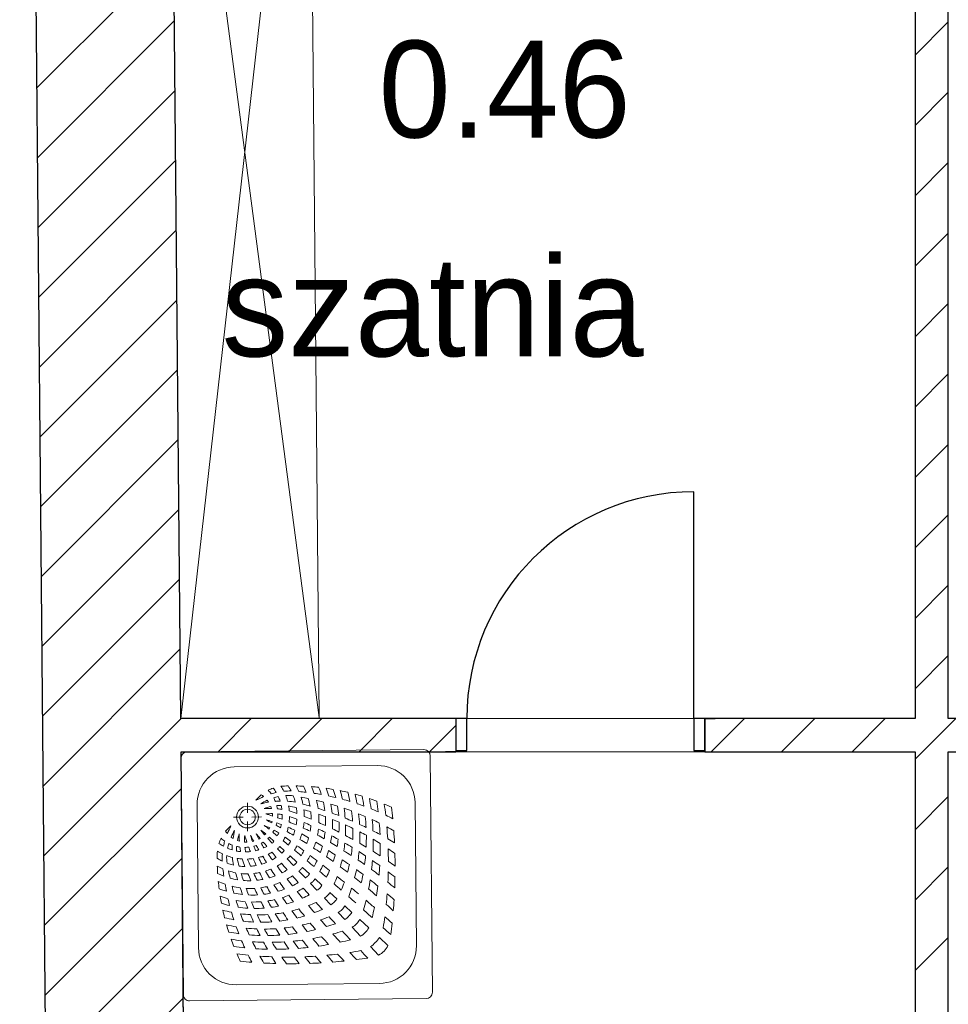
# Model space of a CAD drawing. Header units: millimetres. Extents: x -40063 to 512011, y 350190 to 687060.
# Tile 143 of 256: x 138880 to 142235, y 607765 to 611324. Entities that reach past the tile are written whole.
import ezdxf

# ---------------------------------------------------------------- set-up
doc = ezdxf.new("R2010")
doc.units = ezdxf.units.MM
for name, color, linetype in [('Elementy Modelu - Strefy', 8, 'Continuous'), ('J_opis pomieszczeń', 8, 'Continuous'), ('Konstrukcja - Ściany zew', 8, 'Continuous'), ('Wnętrze - Umeblowanie', 8, 'Continuous'), ('X_ref', 8, 'Continuous')]:
    doc.layers.add(name, color=color, linetype=linetype)
doc.styles.add('GENERATED_STYLE_2', font='txt')

# ---------------------------------------------------------------- blocks, each defined once
blk = doc.blocks.new('fdgdfg')
at = {"layer": 'Elementy Modelu - Strefy', "linetype": 'Continuous', "lineweight": 0}
for p, q in [((-204220.9, 452409.9), (-204258.7, 456499.9)), ((-201567.2, 456499.9), (-201567.2, 452409.9)), ((-201567.2, 452409.9), (-204220.9, 452409.9)), ((-201567.2, 452289.9), (-204219.8, 452289.9)), ((-204219.8, 452289.9), (-204195.7, 449689.9)), ((-201567.2, 449689.9), (-201567.2, 452289.9))]:
    blk.add_line(p, q, dxfattribs=at)
at = {"layer": 'Konstrukcja - Ściany zew', "linetype": 'Continuous'}
for p, q in [((-204802.9, 461276.6), (-204672.7, 447199.9)), ((-204220.9, 452409.9), (-204258.7, 456499.9)), ((-201567.2, 456499.9), (-201567.2, 452409.9)), ((-201447.2, 452409.9), (-201447.2, 456499.9)), ((-204742, 454688.5), (-204246.5, 455184)), ((-204739.6, 454436.3), (-204244.2, 454931.8)), ((-201567.2, 454808.6), (-201447.2, 454928.6)), ((-204737.3, 454184.1), (-204241.9, 454679.5)), ((-201567.2, 454554), (-201447.2, 454674)), ((-204735, 453931.9), (-204239.5, 454427.3)), ((-201567.2, 454299.5), (-201447.2, 454419.5)), ((-204732.6, 453679.6), (-204237.2, 454175.1)), ((-201567.2, 454044.9), (-201447.2, 454164.9)), ((-204730.3, 453427.4), (-204234.9, 453922.9)), ((-201567.2, 453790.3), (-201447.2, 453910.3)), ((-204728, 453175.2), (-204232.5, 453670.6)), ((-201567.2, 453535.8), (-201447.2, 453655.8)), ((-204725.6, 452923), (-204230.2, 453418.4)), ((-201567.2, 453281.2), (-201447.2, 453401.2)), ((-202367.2, 452409.9), (-202367.2, 453229.9)), ((-204723.3, 452670.7), (-204227.9, 453166.2)), ((-201567.2, 453026.7), (-201447.2, 453146.7)), ((-204721, 452418.5), (-204225.5, 452914)), ((-201567.2, 452772.1), (-201447.2, 452892.1)), ((-204718.6, 452166.3), (-204223.2, 452661.7)), ((-201567.2, 452517.6), (-201447.2, 452637.6)), ((-204716.3, 451914.1), (-204220.9, 452409.5)), ((-204220.9, 452409.5), (-204220.5, 452409.9)), ((-203227.2, 452409.9), (-204220.9, 452409.9)), ((-204085.9, 452289.9), (-203965.9, 452409.9)), ((-203831.4, 452289.9), (-203711.4, 452409.9)), ((-203576.8, 452289.9), (-203456.8, 452409.9)), ((-203322.3, 452289.9), (-203227.2, 452384.9)), ((-203227.2, 452409.9), (-203264.2, 452409.9)), ((-203227.2, 452409.9), (-203264.2, 452409.9)), ((-203227.2, 452409.9), (-203227.2, 452294.9)), ((-203187.2, 452409.9), (-203227.2, 452409.9)), ((-203227.2, 452409.9), (-203227.2, 452294.9)), ((-203227.2, 452409.9), (-203227.2, 452294.9)), ((-203187.2, 452294.9), (-203187.2, 452409.9)), ((-202327.2, 452409.9), (-202367.2, 452409.9)), ((-202367.2, 452409.9), (-202367.2, 452294.9)), ((-202327.2, 452409.9), (-202290.2, 452409.9)), ((-202327.2, 452409.9), (-202327.2, 452294.9)), ((-201567.2, 452409.9), (-202327.2, 452409.9)), ((-202327.2, 452294.9), (-202327.2, 452409.9)), ((-202327.2, 452409.9), (-202327.2, 452294.9)), ((-202327.2, 452409.9), (-202290.2, 452409.9)), ((-202304, 452289.9), (-202184, 452409.9)), ((-202049.5, 452289.9), (-201929.5, 452409.9)), ((-201794.9, 452289.9), (-201674.9, 452409.9)), ((-201540.4, 452289.9), (-201420.4, 452409.9)), ((-200717.2, 452409.9), (-201447.2, 452409.9)), ((-204195.7, 449689.9), (-204219.8, 452289.9)), ((-204219.8, 452289.9), (-203227.2, 452289.9)), ((-203227.2, 452289.9), (-203264.2, 452289.9)), ((-203227.2, 452289.9), (-203264.2, 452289.9)), ((-203227.2, 452294.9), (-203227.2, 452289.9)), ((-203227.2, 452294.9), (-203187.2, 452294.9)), ((-203227.2, 452294.9), (-203227.2, 452289.9)), ((-202367.2, 452294.9), (-202327.2, 452294.9)), ((-202327.2, 452294.9), (-202327.2, 452289.9)), ((-202327.2, 452294.9), (-202327.2, 452289.9)), ((-202327.2, 452289.9), (-202290.2, 452289.9)), ((-202327.2, 452289.9), (-201567.2, 452289.9)), ((-202327.2, 452289.9), (-202290.2, 452289.9)), ((-201567.2, 452263), (-201540.4, 452289.9)), ((-201567.2, 452289.9), (-201567.2, 449689.9)), ((-201447.2, 449689.9), (-201447.2, 452289.9)), ((-201447.2, 452289.9), (-200717.2, 452289.9)), ((-204714, 451661.8), (-204218.5, 452157.3)), ((-201567.2, 452008.4), (-201447.2, 452128.4)), ((-204711.6, 451409.6), (-204216.2, 451905.1)), ((-201567.2, 451753.9), (-201447.2, 451873.9)), ((-204709.3, 451157.4), (-204213.9, 451652.8)), ((-201567.2, 451499.3), (-201447.2, 451619.3)), ((-204707, 450905.2), (-204211.5, 451400.6))]:
    blk.add_line(p, q, dxfattribs=at)
at = {"layer": 'Konstrukcja - Ściany zew', "linetype": 'Continuous', "lineweight": 13}
for p, q in [((-203720.9, 452414.5), (-204258.7, 456499.7)), ((-203758.7, 456504.3), (-204220.9, 452409.9)), ((-203720.9, 452414.5), (-203758.7, 456504.3))]:
    blk.add_line(p, q, dxfattribs=at)
at = {"layer": 'Konstrukcja - Ściany zew', "linetype": 'Continuous'}
blk.add_arc((-202367.2, 452409.9), 820, 90, 180, dxfattribs=at)
at = {"layer": 'Wnętrze - Umeblowanie', "color": 252, "linetype": 'Continuous', "lineweight": 5}
for p, q in [((-203342.2, 452297.9), (-204197.2, 452290)), ((-203311.6, 451420.6), (-203319.5, 452275.6)), ((-204211.6, 451412.3), (-204219.5, 452267.3)), ((-203510.5, 452240.1), (-204027.9, 452235.3)), ((-204156.9, 451581.6), (-204161.7, 452099)), ((-203980.2, 452105.3), (-203979.9, 452069.7)), ((-203369.4, 451588.9), (-203374.2, 452106.3)), ((-203995.3, 452054), (-204030.9, 452053.7)), ((-203979.6, 452038.6), (-203979.2, 452003)), ((-203928.6, 452054.6), (-203964.2, 452054.3)), ((-203913.9, 451994), (-203931.4, 452006.7)), ((-203918.3, 451989.5), (-203931.4, 452006.7)), ((-203890.4, 451960.1), (-203905.9, 451976.4)), ((-203884, 451966.6), (-203900.6, 451981.8)), ((-203855.8, 451923.6), (-203871, 451939.7)), ((-203846.9, 451932.7), (-203863.2, 451947.6)), ((-203813.6, 451879.1), (-203836.2, 451902.9)), ((-203801.6, 451891.3), (-203825.8, 451913.4)), ((-203770.6, 451833.9), (-203794.1, 451858.6)), ((-203755.6, 451849.2), (-203780.8, 451872.2)), ((-203728.7, 451789.7), (-203751.8, 451814.1)), ((-203710.7, 451808.1), (-203735.5, 451830.8)), ((-203656.4, 451758.5), (-203681.7, 451781.7)), ((-203678.1, 451736.4), (-203701.7, 451761.3)), ((-203628.2, 451683.9), (-203651.9, 451708.8)), ((-203603, 451709.6), (-203628.3, 451732.8)), ((-203541.6, 451653.5), (-203574.2, 451683.3)), ((-203571, 451623.5), (-203601.4, 451655.6)), ((-203472.1, 451589.9), (-203503.1, 451618.3)), ((-203506.1, 451555.2), (-203535.1, 451585.7)), ((-203503.2, 451452.6), (-204020.7, 451447.8)), ((-203333.9, 451397.9), (-204188.9, 451390))]:
    blk.add_line(p, q, dxfattribs=at)
for radius in [39.4, 28.1]:
    blk.add_circle((-203979.7, 452054.2), radius, dxfattribs=at)
for centre, radius, start, end in [((-204197, 452267.5), 22.5, 90.5301, 180.5301), ((-203342, 452275.4), 22.5, 0.5301, 90.5301), ((-204026.7, 452100.3), 135, 90.5301, 180.5301), ((-203509.2, 452105.1), 135, 0.5301, 90.5301), ((-203836.7, 451961.2), 205.3, 88.8429, 96.1645), ((-204024.3, 452059.8), 196.3, 26.4952, 32.5253), ((-203998.6, 452059.3), 197.6, 26.813, 32.8365), ((-203815.2, 451302), 864.6, 87.5146, 89.275), ((-203996.5, 452055.4), 222, 24.1603, 30.0445), ((-204014.8, 452047.2), 265.1, 21.3327, 26.5891), ((-203815.2, 451302), 864.6, 83.8589, 85.5852), ((-204001.9, 452043.6), 280.4, 20.0362, 25.4426), ((-203842.6, 452029.6), 136.6, 129.7261, 141.4764), ((-204338.4, 452965.1), 935.1, 294.5785, 296.4881), ((-203982.2, 452057.5), 93.2, 49.2599, 55.9118), ((-203842.6, 452029.6), 136.6, 108.789, 117.1093), ((-203996.8, 452064.2), 126.6, 35.8219, 43.4467), ((-203825.6, 451913), 235.5, 102.3503, 106.9025), ((-204017.1, 452061), 163.2, 30.1656, 36.8977), ((-203830.7, 451949.2), 183, 101.8979, 107.3079), ((-204017.1, 452061), 163.2, 18.1343, 24.338), ((-203825.6, 451913), 235.5, 89.177, 95.5963), ((-203832.3, 452011.9), 120.4, 81.4503, 94.4681), ((-204024.3, 452059.8), 196.3, 15.2115, 21.5464), ((-203974.4, 451083.1), 1059.9, 81.3201, 81.3671), ((-203998.6, 452059.3), 197.6, 14.3321, 21.24), ((-203874.3, 451235.4), 914.5, 83.3168, 84.9573), ((-203825.6, 451913), 235.5, 82.0404, 82.2629), ((-203874.3, 451235.4), 914.5, 79.8464, 81.4575), ((-204024.6, 452035.4), 327.2, 17.808, 22.6945), ((-203815.2, 451302), 864.6, 80.3132, 82.0138), ((-204026.3, 452032.8), 354.1, 15.9547, 20.7399), ((-203874.3, 451235.4), 914.5, 76.5177, 78.1048), ((-204058.6, 452024.7), 409.9, 14.1033, 18.4271), ((-204125.7, 452011.4), 500.5, 12.345, 16.0302), ((-203815.2, 451302), 864.6, 76.7639, 78.6256), ((-204148.8, 452001.3), 550.3, 11.4646, 14.9973), ((-204209.1, 451989), 635.5, 10.2841, 13.4741), ((-203815.2, 451302), 864.6, 73.2005, 74.9735), ((-204296.6, 451979.9), 746.4, 8.769, 11.5795), ((-203830.7, 451949.2), 183, 115.1983, 123.4744), ((-203854.2, 451809.2), 302.7, 99.4018, 104.8124), ((-203982.2, 452057.5), 93.2, 32.6688, 37.8997), ((-203996.8, 452064.2), 126.6, 21.6424, 28.1447), ((-203854.2, 451809.2), 302.7, 91.4732, 94.7086), ((-203857.3, 451927.4), 168.8, 90.1603, 95.7054), ((-203996.8, 452064.2), 126.6, 8.9082, 14.2325), ((-204017.1, 452061), 163.2, 7.2417, 12.4336), ((-203854.2, 451809.2), 302.7, 81.0547, 86.3327), ((-203911.1, 451668.1), 433.5, 75.576, 79.3575), ((-204024.3, 452059.8), 196.3, 4.7485, 10.0664), ((-203996.5, 452055.4), 222, 11.8878, 18.5823), ((-203974.4, 451083.1), 1059.9, 78.3439, 79.7643), ((-204107.3, 450864.3), 1279.6, 73.9632, 75.1445), ((-204009.8, 452047.4), 260.2, 10.3353, 16.461), ((-203974.4, 451083.1), 1059.9, 75.3123, 76.704), ((-203998.6, 452043.7), 277.2, 8.6424, 14.8281), ((-204024.6, 452035.4), 327.2, 7.3717, 12.8856), ((-203974.4, 451083.1), 1059.9, 72.4377, 73.8054), ((-204026.3, 452032.8), 354.1, 5.7485, 11.0931), ((-204058.6, 452024.7), 409.9, 4.865, 9.6755), ((-203874.3, 451235.4), 914.5, 73.1686, 74.949), ((-203874.3, 451235.4), 914.5, 69.8229, 71.4774), ((-203815.2, 451302), 864.6, 69.509, 71.37), ((-204414.3, 451966.3), 888.9, 7.5969, 10.0431), ((-204603.7, 451944), 1103.9, 6.7063, 8.7486), ((-203815.2, 451302), 864.6, 65.6763, 67.5774), ((-204974.9, 451890.6), 1504.2, 6.4886, 8.0514), ((-203849, 451871.1), 225.7, 101.8818, 108.2233), ((-203979.7, 452054.1), 67.7, 27.1996, 27.5301), ((-203903.7, 451781.9), 303.6, 88.0039, 92.9626), ((-203890.4, 451868.4), 198.2, 89.7175, 96.5267), ((-204205.5, 451086.3), 1021.8, 71.9535, 73.3606), ((-203982.2, 452057.5), 93.2, 17.3412, 21.6504), ((-203982.2, 452057.5), 93.2, 0.2143, 5.6077), ((-203903.7, 451781.9), 303.6, 80.8019, 83.9381), ((-203996.8, 452064.2), 126.6, 354.3687, 0.6402), ((-203890.4, 451868.4), 198.2, 79.409, 84.1527), ((-204017.1, 452061), 163.2, 354.7214, 0.7858), ((-204024.3, 452059.8), 196.3, 353.1546, 359.0588), ((-203925.3, 451748.1), 341.9, 68.7109, 73.5847), ((-204051, 451455.3), 641.3, 67.1014, 69.6543), ((-203998.6, 452059.3), 197.6, 2.1326, 8.3157), ((-203996.5, 452055.4), 222, 0.2231, 6.5346), ((-204057.9, 451071.6), 1047.7, 72.9627, 74.3894), ((-204009.8, 452047.4), 260.2, 359.703, 5.7145), ((-204107.3, 450864.3), 1279.6, 71.4451, 72.5984), ((-203998.6, 452043.7), 277.2, 358.0008, 4.2229), ((-204057.9, 451071.6), 1047.7, 69.9139, 71.3172), ((-204107.3, 450864.3), 1279.6, 69.0711, 70.2044), ((-204125.7, 452011.4), 500.5, 4.4487, 8.5437), ((-203974.4, 451083.1), 1059.9, 69.5251, 71.0854), ((-204148.8, 452001.3), 550.3, 3.9303, 7.8126), ((-204209.1, 451989), 635.5, 3.5053, 6.9815), ((-203974.4, 451083.1), 1059.9, 66.6355, 68.0555), ((-203874.3, 451235.4), 914.5, 66.3375, 68.1), ((-203874.3, 451235.4), 914.5, 62.6835, 64.475), ((-205312.8, 451871.8), 1866.4, 5.4124, 6.7103), ((-203952.7, 451917.5), 136.6, 129.5839, 141.3341), ((-204897.1, 452395.9), 935.1, 334.5722, 336.4818), ((-209550, 445046.9), 8965.9, 50.95303, 51.09398), ((-204105.1, 451604.1), 459.2, 63.376, 66.0922), ((-204922, 450147.9), 2148.1, 61.3541, 61.9754), ((-204040.5, 451531.1), 528.8, 73.5755, 76.0174), ((-203982.2, 452057.5), 93.2, 344.8213, 348.0753), ((-203996.8, 452064.2), 126.6, 341.7257, 345.729), ((-204922, 450147.9), 2148.1, 60.384, 60.8776), ((-204040.5, 451531.1), 528.8, 69.7525, 71.6586), ((-204205.5, 451086.3), 1021.8, 69.9166, 70.8788), ((-204017.1, 452061), 163.2, 343.769, 348.0254), ((-204205.5, 451086.3), 1021.8, 66.8559, 68.4042), ((-203998.6, 452059.3), 197.6, 350.2638, 356.1497), ((-203996.5, 452055.4), 222, 349.3858, 354.6988), ((-204377.5, 450661.8), 1499.3, 65.2871, 66.3244), ((-204353.5, 450606.8), 1560.9, 67.2375, 68.2247), ((-204009.8, 452047.4), 260.2, 350.0993, 354.7835), ((-204353.5, 450606.8), 1560.9, 65.1531, 66.1207), ((-204024.6, 452035.4), 327.2, 357.8561, 3.5369), ((-204026.3, 452032.8), 354.1, 356.5331, 2.1071), ((-204057.9, 451071.6), 1047.7, 67.0252, 68.4142), ((-204058.6, 452024.7), 409.9, 356.523, 1.6061), ((-204107.3, 450864.3), 1279.6, 66.6348, 67.9426), ((-204125.7, 452011.4), 500.5, 357.2762, 1.661), ((-204057.9, 451071.6), 1047.7, 64.006, 65.626), ((-204107.3, 450864.3), 1279.6, 64.2338, 65.407), ((-204296.6, 451979.9), 746.4, 2.8252, 5.8603), ((-204414.3, 451966.3), 888.9, 2.4546, 5.0695), ((-203974.4, 451083.1), 1059.9, 63.61, 65.1451), ((-204603.7, 451944), 1103.9, 2.4401, 4.6013), ((-203983.1, 452056.6), 93.2, 215.1485, 221.8004), ((-203872, 451907.1), 183, 147.5859, 155.862), ((-203732.5, 451933.2), 302.7, 166.2479, 171.6585), ((-203794.2, 451926.9), 225.7, 162.837, 169.1785), ((-203979.7, 452054.1), 67.7, 243.5301, 243.8607), ((-203706, 451983.3), 303.6, 178.0976, 183.0564), ((-203792.3, 451968.3), 198.2, 174.5336, 181.3428), ((-203016.2, 452297.8), 1021.8, 197.6997, 199.1068), ((-203457.8, 452124.6), 528.8, 195.0429, 197.4848), ((-202091.2, 453031.6), 2148.1, 209.0849, 209.7062), ((-203532.1, 452187.9), 459.2, 204.9681, 207.6843), ((-197076.7, 457753.2), 8965.9, 219.96631, 220.10726), ((-203983.1, 452056.6), 93.2, 313.9989, 315.9348), ((-203982.2, 452057.5), 93.2, 315.1255, 317.0614), ((-203982.2, 452057.5), 93.2, 329.4171, 332.6368), ((-203996.8, 452064.2), 126.6, 329.0058, 332.9517), ((-209550, 445046.9), 8965.9, 50.7084, 50.84049), ((-204105.1, 451604.1), 459.2, 58.7706, 61.2113), ((-204017.1, 452061), 163.2, 332.5962, 336.8346), ((-204024.3, 452059.8), 196.3, 342.7992, 347.4899), ((-204922, 450147.9), 2148.1, 58.9557, 59.656), ((-204040.5, 451531.1), 528.8, 63.9574, 66.8595), ((-203998.6, 452059.3), 197.6, 338.9558, 344.3899), ((-203996.5, 452055.4), 222, 338.3778, 343.7027), ((-204040.5, 451531.1), 528.8, 57.8222, 60.9123), ((-204205.5, 451086.3), 1021.8, 63.7449, 65.2862), ((-203998.6, 452043.7), 277.2, 348.639, 353.2033), ((-204205.5, 451086.3), 1021.8, 60.535, 62.0679), ((-204377.5, 450661.8), 1499.3, 63.1128, 64.1348), ((-204024.6, 452035.4), 327.2, 349.531, 353.6146), ((-204026.3, 452032.8), 354.1, 348.4989, 352.4769), ((-204377.5, 450661.8), 1499.3, 61.0572, 62.0698), ((-204353.5, 450606.8), 1560.9, 63.1896, 64.1447), ((-204353.5, 450606.8), 1560.9, 61.1031, 62.2119), ((-204148.8, 452001.3), 550.3, 357.0882, 1.2573), ((-204209.1, 451989), 635.5, 357.317, 1.0607), ((-204057.9, 451071.6), 1047.7, 61.018, 62.4765), ((-204296.6, 451979.9), 746.4, 357.3598, 0.6311), ((-204107.3, 450864.3), 1279.6, 61.7035, 62.9925), ((-204974.9, 451890.6), 1504.2, 3.2424, 4.8815), ((-203974.4, 451083.1), 1059.9, 60.4132, 61.9557), ((-205312.8, 451871.8), 1866.4, 2.7482, 4.0874), ((-203952.7, 451917.5), 136.6, 153.951, 162.2713), ((-203987.2, 452091.4), 163.2, 234.1626, 240.8947), ((-203990, 452071.1), 126.6, 227.6136, 235.2384), ((-203835.7, 451902.7), 235.5, 164.1577, 168.71), ((-203872, 451907.1), 183, 163.7524, 169.1624), ((-203990, 452071.1), 126.6, 242.9156, 249.4179), ((-203983.1, 452056.6), 93.2, 233.1606, 238.3915), ((-203732.5, 451933.2), 302.7, 176.3517, 179.5871), ((-203983.1, 452056.6), 93.2, 249.4099, 253.7191), ((-203983.1, 452056.6), 93.2, 265.4526, 270.846), ((-203983.1, 452056.6), 93.2, 282.985, 286.239), ((-203990, 452071.1), 126.6, 285.3313, 289.3346), ((-202091.2, 453031.6), 2148.1, 210.1827, 210.6763), ((-203983.1, 452056.6), 93.2, 298.4235, 301.6432), ((-203990, 452071.1), 126.6, 298.1086, 302.0544), ((-203532.1, 452187.9), 459.2, 209.849, 212.2897), ((-197076.7, 457753.2), 8965.9, 220.2198, 220.35189), ((-203990, 452071.1), 126.6, 311.6291, 313.3455), ((-203996.8, 452064.2), 126.6, 317.7148, 319.4311), ((-203987.2, 452091.4), 163.2, 306.3963, 308.0229), ((-204017.1, 452061), 163.2, 323.0374, 324.664), ((-204024.3, 452059.8), 196.3, 332.1822, 336.6255), ((-209550, 445046.9), 8965.9, 50.3765, 50.53026), ((-204105.1, 451604.1), 459.2, 52.2235, 55.3558), ((-203998.6, 452059.3), 197.6, 327.414, 332.184), ((-203996.5, 452055.4), 222, 327.0447, 331.772), ((-206278.6, 448559.4), 4199.8, 53.4309, 53.8455), ((-204922, 450147.9), 2148.1, 57.4246, 58.2025), ((-204009.8, 452047.4), 260.2, 339.9141, 344.6571), ((-203998.6, 452043.7), 277.2, 338.4915, 343.1237), ((-204349.2, 450944.1), 1190.7, 57.4911, 58.8563), ((-204205.5, 451086.3), 1021.8, 57.4707, 59.0044), ((-204058.6, 452024.7), 409.9, 349.1852, 352.8685), ((-204125.7, 452011.4), 500.5, 350.8486, 354.1313), ((-204377.5, 450661.8), 1499.3, 58.8291, 60.0024), ((-204353.5, 450606.8), 1560.9, 59.0576, 60.0511), ((-204414.3, 451966.3), 888.9, 357.6812, 0.4943), ((-204057.9, 451071.6), 1047.7, 57.8174, 59.4586), ((-204603.7, 451944), 1103.9, 358.4278, 0.7443), ((-204107.3, 450864.3), 1279.6, 59.011, 60.2851), ((-203884.1, 451912.9), 205.3, 174.8957, 182.2173), ((-203986.2, 452098.6), 196.3, 238.535, 244.5651), ((-203835.7, 451902.7), 235.5, 175.464, 181.8833), ((-203934.7, 451907.6), 120.4, 176.5921, 189.61), ((-203986.2, 452098.6), 196.3, 249.5139, 255.8488), ((-203987.2, 452091.4), 163.2, 246.7222, 252.926), ((-203850.7, 451934.1), 168.8, 175.3549, 180.9), ((-203987.2, 452091.4), 163.2, 258.6267, 263.8186), ((-203990, 452071.1), 126.6, 256.8278, 262.1521), ((-203706, 451983.3), 303.6, 187.1222, 190.2584), ((-203990, 452071.1), 126.6, 270.4201, 276.6915), ((-203792.3, 451968.3), 198.2, 186.9076, 191.6513), ((-203987.2, 452091.4), 163.2, 270.2745, 276.3389), ((-203016.2, 452297.8), 1021.8, 200.1815, 201.1437), ((-203457.8, 452124.6), 528.8, 199.4017, 201.3077), ((-203987.2, 452091.4), 163.2, 283.0348, 287.2913), ((-203987.2, 452091.4), 163.2, 294.2257, 298.4641), ((-203986.2, 452098.6), 196.3, 294.4348, 298.8781), ((-203532.1, 452187.9), 459.2, 215.7045, 218.8368), ((-197076.7, 457753.2), 8965.9, 220.53003, 220.68379), ((-203986.2, 452098.6), 196.3, 305.9174, 307.5656), ((-204024.3, 452059.8), 196.3, 323.4947, 325.1429), ((-203985.2, 452073), 197.6, 310.9027, 312.7509), ((-203998.6, 452059.3), 197.6, 318.3094, 320.1576), ((-209550, 445046.9), 8965.9, 49.99365, 50.19433), ((-204009.8, 452047.4), 260.2, 329.2775, 333.7602), ((-203998.6, 452043.7), 277.2, 327.7918, 332.3344), ((-206278.6, 448559.4), 4199.8, 52.6121, 53.0339), ((-204922, 450147.9), 2148.1, 55.8571, 56.6391), ((-204024.6, 452035.4), 327.2, 340.4233, 344.5523), ((-204026.3, 452032.8), 354.1, 339.7791, 343.6866), ((-204349.2, 450944.1), 1190.7, 54.8163, 56.1799), ((-204058.6, 452024.7), 409.9, 341.35, 344.8059), ((-204336.4, 450771), 1358, 57.4255, 58.7857), ((-204148.8, 452001.3), 550.3, 351.0242, 354.0934), ((-204209.1, 451989), 635.5, 351.8488, 354.5978), ((-204377.5, 450661.8), 1499.3, 56.642, 57.7037), ((-204353.5, 450606.8), 1560.9, 56.8574, 57.9899), ((-204974.9, 451890.6), 1504.2, 0.1293, 1.8767), ((-204057.9, 451071.6), 1047.7, 54.3374, 55.9634), ((-205312.8, 451871.8), 1866.4, 0.159, 1.5676), ((-203985.2, 452073), 197.6, 238.2238, 244.2473), ((-203008.7, 452066.8), 1059.9, 189.6932, 189.7402), ((-203985.2, 452073), 197.6, 249.8203, 256.7282), ((-203732.5, 451933.2), 302.7, 184.7276, 190.0056), ((-203986.2, 452098.6), 196.3, 260.9939, 266.3118), ((-203592.4, 451992.7), 433.5, 191.7028, 195.4843), ((-203672.6, 452005.4), 341.9, 197.4756, 202.3494), ((-203986.2, 452098.6), 196.3, 272.0015, 277.9056), ((-203382.3, 452136.5), 641.3, 201.406, 203.9589), ((-203985.2, 452073), 197.6, 274.9106, 280.7965), ((-203016.2, 452297.8), 1021.8, 202.6561, 204.2044), ((-203986.2, 452098.6), 196.3, 283.5704, 288.2611), ((-203457.8, 452124.6), 528.8, 204.2008, 207.1029), ((-203985.2, 452073), 197.6, 286.6704, 292.1045), ((-202091.2, 453031.6), 2148.1, 211.4043, 212.1046), ((-203985.2, 452073), 197.6, 298.8763, 303.6463), ((-203981.3, 452070.9), 222, 299.2883, 304.0156), ((-197076.7, 457753.2), 8965.9, 220.86596, 221.06664), ((-203981.3, 452070.9), 222, 310.8255, 312.732), ((-203996.5, 452055.4), 222, 318.3283, 320.2348), ((-203973.5, 452084.3), 260.2, 307.9356, 309.8266), ((-204009.8, 452047.4), 260.2, 321.2337, 323.1247), ((-209550, 445046.9), 8965.9, 49.60291, 49.80945), ((-204024.6, 452035.4), 327.2, 330.6545, 334.8418), ((-204026.3, 452032.8), 354.1, 330.3012, 334.3925), ((-206278.6, 448559.4), 4199.8, 51.8253, 52.242), ((-204922, 450147.9), 2148.1, 54.3593, 55.1342), ((-204125.7, 452011.4), 500.5, 344.1483, 347.1285), ((-204617.5, 450434.9), 1762.5, 55.197, 56.2293), ((-204148.8, 452001.3), 550.3, 344.6036, 347.4881), ((-204336.4, 450771), 1358, 54.949, 56.1514), ((-204296.6, 451979.9), 746.4, 352.5215, 354.9416), ((-204414.3, 451966.3), 888.9, 353.4308, 355.5478), ((-204377.5, 450661.8), 1499.3, 54.2569, 55.492), ((-204603.7, 451944), 1103.9, 354.8127, 356.6082), ((-204353.5, 450606.8), 1560.9, 54.4651, 55.5534), ((-203224.6, 451903.6), 864.6, 181.7853, 183.5457), ((-203981.3, 452070.9), 222, 241.0158, 246.9), ((-203973.4, 452089.4), 265.1, 244.4712, 249.7276), ((-203159.1, 451963.9), 914.5, 186.103, 187.7435), ((-203835.7, 451902.7), 235.5, 188.7974, 189.0199), ((-203008.7, 452066.8), 1059.9, 191.296, 192.7164), ((-203981.3, 452070.9), 222, 252.478, 259.1725), ((-202792.4, 452203.8), 1279.6, 195.9158, 197.0971), ((-203985.2, 452073), 197.6, 262.7446, 268.9277), ((-202998.8, 452150.5), 1047.7, 196.6708, 198.0976), ((-203981.3, 452070.9), 222, 264.5257, 270.8372), ((-202539.5, 452454.7), 1560.9, 202.8356, 203.8228), ((-203981.3, 452070.9), 222, 276.3615, 281.6745), ((-202595, 452477.6), 1499.3, 204.7358, 205.7732), ((-203016.2, 452297.8), 1021.8, 205.7741, 207.3154), ((-203981.3, 452070.9), 222, 287.3576, 292.6825), ((-203457.8, 452124.6), 528.8, 210.148, 213.238), ((-202091.2, 453031.6), 2148.1, 212.8578, 213.6357), ((-200528.1, 454417.3), 4199.8, 217.2147, 217.6294), ((-203973.5, 452084.3), 260.2, 297.3001, 301.7828), ((-203969.6, 452073.2), 277.2, 309.2703, 311.2483), ((-203998.6, 452043.7), 277.2, 319.8119, 321.79), ((-204024.6, 452035.4), 327.2, 323.4088, 325.3112), ((-209550, 445046.9), 8965.9, 49.22491, 49.42886), ((-204058.6, 452024.7), 409.9, 332.6747, 336.453), ((-204922, 450147.9), 2148.1, 52.6342, 53.5022), ((-204209.1, 451989), 635.5, 345.9929, 348.6515), ((-204617.5, 450434.9), 1762.5, 53.2165, 54.1774), ((-204296.6, 451979.9), 746.4, 347.3073, 349.6987), ((-204336.4, 450771), 1358, 52.209, 53.6368), ((-204974.9, 451890.6), 1504.2, 357.2606, 358.6848), ((-204377.5, 450661.8), 1499.3, 51.6221, 52.8004), ((-203224.6, 451903.6), 864.6, 185.4751, 187.2013), ((-203969.5, 452076.6), 280.4, 245.6177, 251.0241), ((-203159.1, 451963.9), 914.5, 189.6028, 191.2139), ((-203973.5, 452084.3), 260.2, 254.5993, 260.725), ((-203973.5, 452084.3), 260.2, 265.3458, 271.3573), ((-203973.5, 452084.3), 260.2, 276.2768, 280.961), ((-203973.5, 452084.3), 260.2, 286.4032, 291.1462), ((-203969.6, 452073.2), 277.2, 287.9366, 292.5688), ((-202876.7, 452444.1), 1190.7, 212.204, 213.5692), ((-202091.2, 453031.6), 2148.1, 214.4212, 215.2032), ((-203969.6, 452073.2), 277.2, 298.7258, 303.2685), ((-200528.1, 454417.3), 4199.8, 218.0263, 218.4482), ((-197076.7, 457753.2), 8965.9, 221.25085, 221.45738), ((-203961.8, 452099.4), 327.2, 296.2185, 300.4058), ((-203961.8, 452099.4), 327.2, 305.7491, 307.6515), ((-203959.2, 452101.2), 354.1, 305.8457, 307.7608), ((-204026.3, 452032.8), 354.1, 323.2995, 325.2146), ((-204058.6, 452024.7), 409.9, 326.2582, 328.0976), ((-204125.7, 452011.4), 500.5, 336.5636, 339.9021), ((-209550, 445046.9), 8965.9, 48.77004, 48.9888), ((-206278.6, 448559.4), 4199.8, 50.8978, 51.3529), ((-204148.8, 452001.3), 550.3, 337.4067, 340.6028), ((-204922, 450147.9), 2148.1, 50.9408, 51.7633), ((-204414.3, 451966.3), 888.9, 348.844, 350.9711), ((-204617.5, 450434.9), 1762.5, 51.0071, 52.1636), ((-204336.4, 450771), 1358, 49.1289, 50.4848), ((-205312.8, 451871.8), 1866.4, 357.7325, 358.9368), ((-203961.8, 452099.4), 327.2, 248.3658, 253.2523), ((-203008.7, 452066.8), 1059.9, 194.3563, 195.748), ((-203969.6, 452073.2), 277.2, 256.2322, 262.4179), ((-203961.8, 452099.4), 327.2, 258.1746, 263.6886), ((-202792.4, 452203.8), 1279.6, 198.4619, 199.6152), ((-202998.8, 452150.5), 1047.7, 199.7431, 201.1464), ((-203969.6, 452073.2), 277.2, 266.8374, 273.0595), ((-203961.8, 452099.4), 327.2, 267.5234, 273.2042), ((-202539.5, 452454.7), 1560.9, 204.9396, 205.9071), ((-203969.6, 452073.2), 277.2, 277.857, 282.4213), ((-202595, 452477.6), 1499.3, 206.9255, 207.9475), ((-203961.8, 452099.4), 327.2, 277.4457, 281.5293), ((-203016.2, 452297.8), 1021.8, 208.9924, 210.5253), ((-203961.8, 452099.4), 327.2, 286.508, 290.637), ((-203959.2, 452101.2), 354.1, 296.6678, 300.7591), ((-200528.1, 454417.3), 4199.8, 218.8183, 219.2349), ((-203951.7, 452133.6), 409.9, 294.6073, 298.3856), ((-197076.7, 457753.2), 8965.9, 221.63143, 221.83538), ((-203951.7, 452133.6), 409.9, 302.9627, 304.8021), ((-203757.1, 451830.9), 90, 317.7046, 326.864), ((-204209.1, 451989), 635.5, 339.4816, 342.4025), ((-206278.6, 448559.4), 4199.8, 49.9906, 50.4314), ((-204922, 450147.9), 2148.1, 49.0307, 50.0355), ((-204603.7, 451944), 1103.9, 350.9235, 352.75), ((-204974.9, 451890.6), 1504.2, 354.2009, 355.6615), ((-204617.5, 450434.9), 1762.5, 48.5122, 49.5862), ((-203224.6, 451903.6), 864.6, 189.0465, 190.7471), ((-203959.2, 452101.2), 354.1, 250.3204, 255.1056), ((-203951.7, 452133.6), 409.9, 252.6332, 256.957), ((-203159.1, 451963.9), 914.5, 192.9555, 194.5426), ((-203008.7, 452066.8), 1059.9, 197.2549, 198.6226), ((-203959.2, 452101.2), 354.1, 259.9672, 265.3118), ((-202792.4, 452203.8), 1279.6, 200.8559, 201.9892), ((-203959.2, 452101.2), 354.1, 268.9532, 274.5272), ((-202998.8, 452150.5), 1047.7, 202.6461, 204.0351), ((-202539.5, 452454.7), 1560.9, 206.9156, 207.8707), ((-203959.2, 452101.2), 354.1, 278.5834, 282.5614), ((-202595, 452477.6), 1499.3, 208.9905, 210.0031), ((-203016.2, 452297.8), 1021.8, 212.0559, 213.5896), ((-203959.2, 452101.2), 354.1, 287.3737, 291.2812), ((-202876.7, 452444.1), 1190.7, 214.8804, 216.244), ((-203951.7, 452133.6), 409.9, 286.2544, 289.7103), ((-202091.2, 453031.6), 2148.1, 215.9261, 216.701), ((-203939.7, 452201), 500.5, 291.1582, 294.4966), ((-197076.7, 457753.2), 8965.9, 222.07149, 222.29026), ((-203752.3, 451835.7), 90, 304.1963, 313.3557), ((-203731.2, 451809), 90, 306.177, 316.0773), ((-203730, 451810.3), 90, 314.983, 324.8833), ((-209550, 445046.9), 8965.9, 48.32453, 48.5414), ((-204414.3, 451966.3), 888.9, 343.8302, 346.1283), ((-206278.6, 448559.4), 4199.8, 48.9627, 49.5051), ((-204922, 450147.9), 2148.1, 46.8521, 47.774), ((-205312.8, 451871.8), 1866.4, 355.186, 356.4164), ((-203939.7, 452201), 500.5, 255.0301, 258.7153), ((-203224.6, 451903.6), 864.6, 192.4347, 194.2964), ((-203159.1, 451963.9), 914.5, 196.1112, 197.8917), ((-203951.7, 452133.6), 409.9, 261.3848, 266.1953), ((-203939.7, 452201), 500.5, 262.5166, 266.6116), ((-203008.7, 452066.8), 1059.9, 199.9749, 201.5352), ((-202792.4, 452203.8), 1279.6, 203.1177, 204.4255), ((-203951.7, 452133.6), 409.9, 269.4542, 274.5373), ((-203939.7, 452201), 500.5, 269.3993, 273.7841), ((-202539.5, 452454.7), 1560.9, 208.8484, 209.9572), ((-203951.7, 452133.6), 409.9, 278.1918, 281.8751), ((-203939.7, 452201), 500.5, 276.929, 280.2117), ((-202595, 452477.6), 1499.3, 211.0579, 212.2312), ((-202703.4, 452434.6), 1358, 212.2746, 213.6348), ((-203939.7, 452201), 500.5, 283.9318, 286.912), ((-202372.5, 452721.9), 1762.5, 214.831, 215.8633), ((-202091.2, 453031.6), 2148.1, 217.5581, 218.4261), ((-200528.1, 454417.3), 4199.8, 219.7074, 220.1625), ((-203929.9, 452224.2), 550.3, 290.4574, 293.6536), ((-203699.4, 451785.3), 90, 301.8424, 312.686), ((-203705.7, 451778.9), 90, 318.3743, 329.2179), ((-203678.8, 451758.1), 90, 315.8495, 327.3833), ((-209550, 445046.9), 8965.9, 47.81539, 48.08512), ((-204603.7, 451944), 1103.9, 346.7227, 348.6746), ((-203929.9, 452224.2), 550.3, 256.063, 259.5956), ((-203929.9, 452224.2), 550.3, 263.2477, 267.13), ((-202998.8, 452150.5), 1047.7, 205.4343, 207.0543), ((-203929.9, 452224.2), 550.3, 269.803, 273.9721), ((-203929.9, 452224.2), 550.3, 276.9669, 280.036), ((-203929.9, 452224.2), 550.3, 283.5722, 286.4567), ((-203918.8, 452284.7), 635.5, 282.4088, 285.0674), ((-202091.2, 453031.6), 2148.1, 219.297, 220.1195), ((-203918.8, 452284.7), 635.5, 288.6578, 291.5787), ((-200528.1, 454417.3), 4199.8, 220.6289, 221.0697), ((-203911.3, 452372.3), 746.4, 286.9002, 289.5079), ((-197076.7, 457753.2), 8965.9, 222.51889, 222.73576), ((-203678.1, 451758.7), 90, 303.677, 315.2108), ((-203622.3, 451703.3), 11.2, 315.2108, 315.8495), ((-203649.6, 451731.7), 90, 302.3268, 314.8091), ((-203651.1, 451730), 90, 316.2512, 328.7335), ((-204974.9, 451890.6), 1504.2, 350.9335, 352.4912), ((-206278.6, 448559.4), 4199.8, 47.7948, 48.2771), ((-205312.8, 451871.8), 1866.4, 352.5283, 353.8046), ((-203918.8, 452284.7), 635.5, 257.5862, 260.7762), ((-203224.6, 451903.6), 864.6, 196.0867, 197.8598), ((-203911.3, 452372.3), 746.4, 259.4808, 262.2913), ((-203159.1, 451963.9), 914.5, 199.5829, 201.2374), ((-203008.7, 452066.8), 1059.9, 203.0048, 204.4248), ((-203918.8, 452284.7), 635.5, 264.0788, 267.555), ((-202792.4, 452203.8), 1279.6, 205.6533, 206.8265), ((-203918.8, 452284.7), 635.5, 269.9996, 273.7432), ((-202998.8, 452150.5), 1047.7, 208.5838, 210.0423), ((-202539.5, 452454.7), 1560.9, 211.0092, 212.0027), ((-203918.8, 452284.7), 635.5, 276.4625, 279.2115), ((-202595, 452477.6), 1499.3, 213.3566, 214.4183), ((-203911.3, 452372.3), 746.4, 276.1187, 278.5388), ((-202703.4, 452434.6), 1358, 214.9089, 216.1113), ((-202372.5, 452721.9), 1762.5, 216.8828, 217.8438), ((-203911.3, 452372.3), 746.4, 281.3616, 283.753), ((-203899.9, 452490.4), 888.9, 284.9319, 287.2301), ((-200528.1, 454417.3), 4199.8, 221.5551, 222.0976), ((-197076.7, 457753.2), 8965.9, 222.97518, 223.2449), ((-203616.3, 451701.3), 90, 300.2132, 313.7555), ((-203620.2, 451697.3), 90, 317.3048, 330.8471), ((-209550, 445046.9), 8965.9, 47.23435, 47.47022), ((-203224.6, 451903.6), 864.6, 199.6903, 201.5513), ((-203899.9, 452490.4), 888.9, 261.0172, 263.4634), ((-203159.1, 451963.9), 914.5, 202.9603, 204.7228), ((-203911.3, 452372.3), 746.4, 265.2, 268.2351), ((-203899.9, 452490.4), 888.9, 265.9908, 268.6057), ((-203008.7, 452066.8), 1059.9, 205.9152, 207.4503), ((-202792.4, 452203.8), 1279.6, 208.0678, 209.3568), ((-203911.3, 452372.3), 746.4, 270.4292, 273.7005), ((-203899.9, 452490.4), 888.9, 270.566, 273.3791), ((-202998.8, 452150.5), 1047.7, 211.6017, 213.2429), ((-202539.5, 452454.7), 1560.9, 213.0704, 214.2029), ((-203899.9, 452490.4), 888.9, 275.5125, 277.6295), ((-202595, 452477.6), 1499.3, 215.5682, 216.8034), ((-202703.4, 452434.6), 1358, 217.4235, 218.8513), ((-203899.9, 452490.4), 888.9, 280.0892, 282.2163), ((-202372.5, 452721.9), 1762.5, 218.8967, 220.0532), ((-202091.2, 453031.6), 2148.1, 221.0248, 222.0296), ((-203881.1, 452680.1), 1103.9, 282.3857, 284.3376), ((-203585.9, 451660), 90, 304.41, 319.0167), ((-203578.3, 451667.8), 90, 312.0436, 326.6503), ((-204021.9, 451582.8), 135, 180.5301, 270.5301), ((-203881.1, 452680.1), 1103.9, 262.3117, 264.354), ((-203224.6, 451903.6), 864.6, 203.4829, 205.384), ((-203834.6, 453052.2), 1504.2, 263.0089, 264.5717), ((-203881.1, 452680.1), 1103.9, 266.459, 268.6202), ((-203881.1, 452680.1), 1103.9, 270.316, 272.6325), ((-203881.1, 452680.1), 1103.9, 274.452, 276.2476), ((-203881.1, 452680.1), 1103.9, 278.3103, 280.1368), ((-203834.6, 453052.2), 1504.2, 275.3988, 276.8594), ((-202091.2, 453031.6), 2148.1, 223.2863, 224.2082), ((-203834.6, 453052.2), 1504.2, 278.5691, 280.1267), ((-200528.1, 454417.3), 4199.8, 222.7832, 223.2655), ((-197076.7, 457753.2), 8965.9, 223.59007, 223.82594), ((-203547.1, 451635.3), 90, 297.0489, 312.8485), ((-203504.4, 451587.6), 135, 270.5301, 0.5301), ((-203553, 451629.3), 90, 318.2118, 334.0114), ((-203822, 453390.4), 1866.4, 264.35, 265.6479), ((-203159.1, 451963.9), 914.5, 206.5853, 208.3768), ((-203834.6, 453052.2), 1504.2, 266.1788, 267.8179), ((-203008.7, 452066.8), 1059.9, 209.1046, 210.6471), ((-203822, 453390.4), 1866.4, 266.9729, 268.3121), ((-202792.4, 452203.8), 1279.6, 210.7752, 212.0492), ((-203834.6, 453052.2), 1504.2, 269.1836, 270.931), ((-202998.8, 452150.5), 1047.7, 215.0969, 216.7229), ((-203822, 453390.4), 1866.4, 269.4927, 270.9013), ((-202539.5, 452454.7), 1560.9, 215.5069, 216.5952), ((-203834.6, 453052.2), 1504.2, 272.3755, 273.7997), ((-202595, 452477.6), 1499.3, 218.2599, 219.4382), ((-203822, 453390.4), 1866.4, 272.1235, 273.3278), ((-202703.4, 452434.6), 1358, 220.5755, 221.9314), ((-202372.5, 452721.9), 1762.5, 221.474, 222.5481), ((-203822, 453390.4), 1866.4, 274.6439, 275.8743), ((-203822, 453390.4), 1866.4, 277.2557, 278.532), ((-203334.1, 451420.4), 22.5, 270.5301, 0.5301), ((-204189.1, 451412.5), 22.5, 180.5301, 270.5301)]:
    blk.add_arc(centre, radius, start, end, dxfattribs=at)
at = {"layer": 'Elementy Modelu - Strefy', "lineweight": 13, "style": 'GENERATED_STYLE_2'}
blk.add_text('0.46', height=350, dxfattribs=at).set_placement((-203505.9, 454510.4))
at = {"layer": 'J_opis pomieszczeń', "linetype": 'Continuous', "style": 'GENERATED_STYLE_2'}
blk.add_text('szatnia', height=359.99, dxfattribs=at).set_placement((-204073.1, 453719.3))

msp = doc.modelspace()

# ---------------------------------------------------------------- block references
at = {"layer": 'X_ref'}
msp.add_blockref('fdgdfg', (343682.59614, 156387.58931), dxfattribs=at)

doc.saveas('drawing.dxf')
